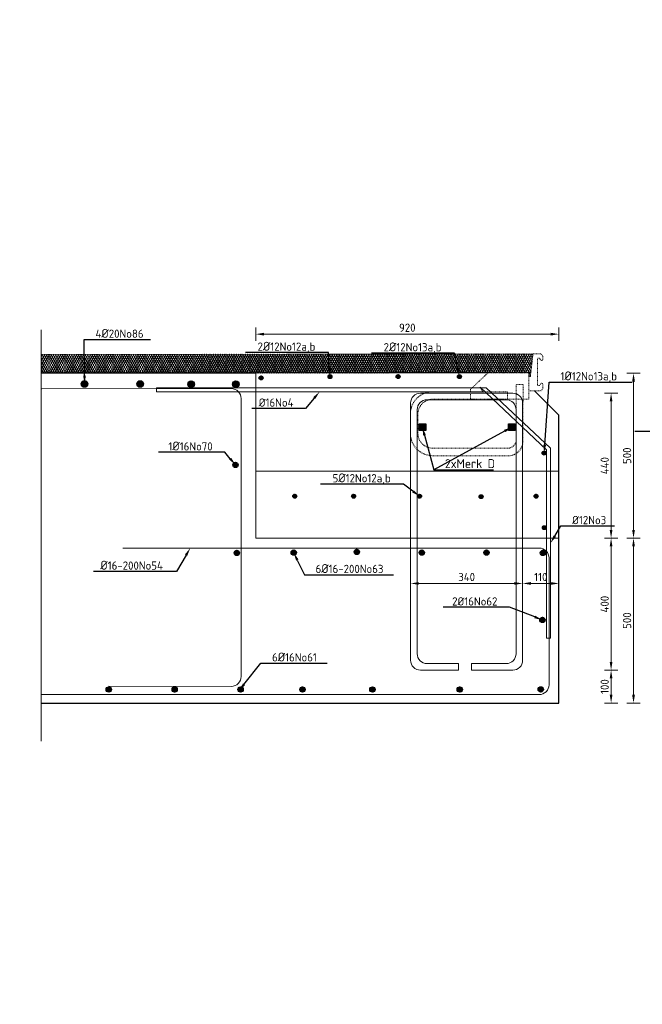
# Model space of a CAD drawing. Header units: millimetres. Extents: x -8028558 to 327273, y -63352 to 83293.
# Tile 102 of 195: x 135846 to 137735, y -25122 to -22137. Entities that reach past the tile are written whole.
import ezdxf
from ezdxf import colors
from ezdxf.entities.mleader import LeaderData, LeaderLine
from ezdxf.math import Vec2, Vec3

# ---------------------------------------------------------------- set-up
doc = ezdxf.new("R2010")
doc.units = ezdxf.units.MM
for name, pattern in [('NLCS-HIDDEN', [4, 2, -2]), ('XX-AFBREEK', [7, 4, -1, 1, -1]), ('ZZ-HIDDEN-SO', [4, 2, -2])]:
    doc.linetypes.add(name, pattern=pattern)
for name, color, linetype, lineweight in [('B-CO-BC-AFBREEKLIJN-G', 7, 'XX-AFBREEK', 18), ('B-CO-BC-BETONVORM-AD', 252, 'Continuous', 18), ('B-CO-BC-BETONVORM-GD', 90, 'Continuous', 25), ('B-CO-BC-BETONVORM-GN', 10, 'ZZ-HIDDEN-SO', 13), ('B-CO-BC-BETONVORM-M', 7, 'Continuous', 18), ('B-CO-BC-STORTNAAD-G', 10, 'BC-STORTNAAD', 18), ('B-CO-BC-WAPENING-GD', 130, 'Continuous', 25), ('B-CO-BC-WAPENING_HOOFDWAPENING-G', 170, 'Continuous', 18), ('B-CO-SC-STAALVORM-GN', 10, 'NLCS-HIDDEN', 13), ('B-CO-VH-GESLOTENVERHARDING_ASFALT-A-10000', 12, 'Continuous', 18), ('B-CO-VH-VERHARDING_ASFALT-G', 252, 'Continuous', 18), ('V-CO-BC-BETONVORM-M', 7, 'Continuous', 18), ('X-XX-AL-T25', 7, 'Continuous', 25), ('X-XX-AL-VERWIJZING-T25', 7, 'Continuous', 25)]:
    doc.layers.add(name, color=color, linetype=linetype, lineweight=lineweight)
doc.styles.add('NLCS-ISO-MM10-T25', font='NLCS-ISO.ttf', dxfattribs={"height": 25})
doc.linetypes.add('BC-STORTNAAD', pattern='A,15,-1,[175,NLCS.SHX,S=1,R=0,X=0,Y=0],-1', length=17)
doc.dimstyles.new('NLCS-MM10-T25-PIJL_L0_H0', dxfattribs={"dimscale": 10, "dimtxt": 2.5, "dimasz": 2.5, "dimexe": 2, "dimexo": 2, "dimgap": 0.7, "dimtad": 1, "dimdec": 0, "dimzin": 0, "dimdsep": 46, "dimtxsty": 'NLCS-ISO-MM10-T25', "dimcen": 0, "dimdle": 2, "dimclrd": 256, "dimclre": 256, "dimclrt": 256, "dimadec": 0, "dimazin": 0, "dimtfac": 1, "dimtdec": 3, "dimtofl": 0, "dimtmove": 0, "dimatfit": 3, "dimfxl": 2, "dimfxlon": 1, "dimtfillclr": 256, "dimtolj": 1, "dimtzin": 0, "dimlwd": -1, "dimlwe": -1, "dimarcsym": 0})
pattern_1 = [(45, (-7115.0994, 5837.6511), (-1.414213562, 1.414213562), [])]
pattern_2 = [(60, (0, 0), (-5.19615242, 3), []), (120, (0, 0), (-5.19615242, -3), [])]

# ---------------------------------------------------------------- blocks, each defined once
blk = doc.blocks.new('*D2023')
at = {"layer": 'B-CO-BC-BETONVORM-M', "transparency": 16777216}
for p, q in [((137031.8, -23866.1), (137031.8, -23826.1)), ((137371.8, -23866.1), (137371.8, -23826.1)), ((137056.8, -23846.1), (137346.8, -23846.1))]:
    blk.add_line(p, q, dxfattribs=at)
for points in [[(137056.8, -23842), (137056.8, -23850.3), (137031.8, -23846.1)], [(137346.8, -23842), (137346.8, -23850.3), (137371.8, -23846.1)]]:
    blk.add_solid(points, dxfattribs=at)
at = {"layer": 'B-CO-BC-BETONVORM-M', "transparency": 16777216, "insert": (137201.8, -23826.6), "char_height": 25, "attachment_point": 5, "style": 'NLCS-ISO-MM10-T25'}
blk.add_mtext('\\A1;340', dxfattribs=at)
blk = doc.blocks.new('*D1914')
at = {"layer": 'V-CO-BC-BETONVORM-M', "transparency": 16777216}
for p, q in [((137371.8, -23866.1), (137371.8, -23826.1)), ((137481.8, -23866.1), (137481.8, -23826.1)), ((137396.8, -23846.1), (137456.8, -23846.1))]:
    blk.add_line(p, q, dxfattribs=at)
for points in [[(137396.8, -23842), (137396.8, -23850.3), (137371.8, -23846.1)], [(137456.8, -23842), (137456.8, -23850.3), (137481.8, -23846.1)]]:
    blk.add_solid(points, dxfattribs=at)
at = {"layer": 'V-CO-BC-BETONVORM-M', "transparency": 16777216, "insert": (137426.8, -23826.6), "char_height": 25, "attachment_point": 5, "style": 'NLCS-ISO-MM10-T25'}
blk.add_mtext('\\A1;110', dxfattribs=at)
blk = doc.blocks.new('*D1915')
at = {"layer": 'V-CO-BC-BETONVORM-M', "transparency": 16777216}
for p, q in [((136561.8, -23110.1), (136561.8, -23070.1)), ((137481.8, -23110.1), (137481.8, -23070.1)), ((136586.8, -23090.1), (137456.8, -23090.1))]:
    blk.add_line(p, q, dxfattribs=at)
for points in [[(136586.8, -23086), (136586.8, -23094.3), (136561.8, -23090.1)], [(137456.8, -23086), (137456.8, -23094.3), (137481.8, -23090.1)]]:
    blk.add_solid(points, dxfattribs=at)
at = {"layer": 'V-CO-BC-BETONVORM-M', "transparency": 16777216, "insert": (137021.8, -23070.6), "char_height": 25, "attachment_point": 5, "style": 'NLCS-ISO-MM10-T25'}
blk.add_mtext('\\A1;920', dxfattribs=at)
blk = doc.blocks.new('*D1916')
at = {"layer": 'V-CO-BC-BETONVORM-M', "transparency": 16777216}
for p, q in [((137688.1, -23708.8), (137728.1, -23708.8)), ((137708.1, -24183.8), (137708.1, -23733.8)), ((137688.1, -24208.8), (137728.1, -24208.8))]:
    blk.add_line(p, q, dxfattribs=at)
for points in [[(137704, -23733.8), (137712.3, -23733.8), (137708.1, -23708.8)], [(137704, -24183.8), (137712.3, -24183.8), (137708.1, -24208.8)]]:
    blk.add_solid(points, dxfattribs=at)
at = {"layer": 'V-CO-BC-BETONVORM-M', "transparency": 16777216, "insert": (137688.6, -23958.8), "char_height": 25, "attachment_point": 5, "rotation": 90, "style": 'NLCS-ISO-MM10-T25'}
blk.add_mtext('\\A1;500', dxfattribs=at)
blk = doc.blocks.new('*D1917')
at = {"layer": 'V-CO-BC-BETONVORM-M', "transparency": 16777216}
for p, q in [((137688.1, -23208.8), (137728.1, -23208.8)), ((137708.1, -23683.8), (137708.1, -23233.8)), ((137688.1, -23708.8), (137728.1, -23708.8))]:
    blk.add_line(p, q, dxfattribs=at)
for points in [[(137704, -23233.8), (137712.3, -23233.8), (137708.1, -23208.8)], [(137704, -23683.8), (137712.3, -23683.8), (137708.1, -23708.8)]]:
    blk.add_solid(points, dxfattribs=at)
at = {"layer": 'V-CO-BC-BETONVORM-M', "transparency": 16777216, "insert": (137688.6, -23458.8), "char_height": 25, "attachment_point": 5, "rotation": 90, "style": 'NLCS-ISO-MM10-T25'}
blk.add_mtext('\\A1;500', dxfattribs=at)
blk = doc.blocks.new('*D1947')
at = {"layer": 'V-CO-BC-BETONVORM-M', "transparency": 16777216}
for p, q in [((137620.1, -24109.1), (137660.1, -24109.1)), ((137640.1, -24183.8), (137640.1, -24134.1)), ((137620.1, -24208.8), (137660.1, -24208.8))]:
    blk.add_line(p, q, dxfattribs=at)
for points in [[(137635.9, -24134.1), (137644.2, -24134.1), (137640.1, -24109.1)], [(137635.9, -24183.8), (137644.2, -24183.8), (137640.1, -24208.8)]]:
    blk.add_solid(points, dxfattribs=at)
at = {"layer": 'V-CO-BC-BETONVORM-M', "transparency": 16777216, "insert": (137620.6, -24158.9), "char_height": 25, "attachment_point": 5, "rotation": 90, "style": 'NLCS-ISO-MM10-T25'}
blk.add_mtext('\\A1;100', dxfattribs=at)
blk = doc.blocks.new('*D1948')
at = {"layer": 'V-CO-BC-BETONVORM-M', "transparency": 16777216}
for p, q in [((137620.1, -23708.8), (137660.1, -23708.8)), ((137640.1, -24084.1), (137640.1, -23733.8)), ((137620.1, -24109.1), (137660.1, -24109.1))]:
    blk.add_line(p, q, dxfattribs=at)
for points in [[(137635.9, -23733.8), (137644.2, -23733.8), (137640.1, -23708.8)], [(137635.9, -24084.1), (137644.2, -24084.1), (137640.1, -24109.1)]]:
    blk.add_solid(points, dxfattribs=at)
at = {"layer": 'V-CO-BC-BETONVORM-M', "transparency": 16777216, "insert": (137620.6, -23908.9), "char_height": 25, "attachment_point": 5, "rotation": 90, "style": 'NLCS-ISO-MM10-T25'}
blk.add_mtext('\\A1;400', dxfattribs=at)
blk = doc.blocks.new('*D1949')
at = {"layer": 'V-CO-BC-BETONVORM-M', "transparency": 16777216}
for p, q in [((137620.1, -23269.1), (137660.1, -23269.1)), ((137640.1, -23683.8), (137640.1, -23294.1)), ((137620.1, -23708.8), (137660.1, -23708.8))]:
    blk.add_line(p, q, dxfattribs=at)
for points in [[(137635.9, -23294.1), (137644.2, -23294.1), (137640.1, -23269.1)], [(137635.9, -23683.8), (137644.2, -23683.8), (137640.1, -23708.8)]]:
    blk.add_solid(points, dxfattribs=at)
at = {"layer": 'V-CO-BC-BETONVORM-M', "transparency": 16777216, "insert": (137620.6, -23488.9), "char_height": 25, "attachment_point": 5, "rotation": 90, "style": 'NLCS-ISO-MM10-T25'}
blk.add_mtext('\\A1;440', dxfattribs=at)

msp = doc.modelspace()

# ---------------------------------------------------------------- hatches: boundary and pattern name
at = {"layer": 'B-CO-BC-BETONVORM-AD'}
h = msp.add_hatch(dxfattribs=at)
h.set_pattern_fill('ACO-BETON_GEWAPEND', color=256, pattern_type=2)
h.set_pattern_definition([(45, (-5758.3086, 4993.606), (-1.414213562, 1.414213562), [])])
edge = h.paths.add_edge_path()
edge.add_arc((136578.4, -23222.8), 6, 180, 540, ccw=False)
h = msp.add_hatch(dxfattribs=at)
h.set_pattern_fill('ACO-BETON_GEWAPEND', color=256, pattern_type=2)
h.set_pattern_definition([(45, (-5549.3494, 4997.258), (-1.414213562, 1.414213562), [])])
edge = h.paths.add_edge_path()
edge.add_arc((136787.3, -23219.1), 6, 180, 540, ccw=False)
h = msp.add_hatch(dxfattribs=at)
h.set_pattern_fill('ACO-BETON_GEWAPEND', color=256, pattern_type=2)
h.set_pattern_definition([(45, (-5342.8063, 4997.534), (-1.414213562, 1.414213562), [])])
edge = h.paths.add_edge_path()
edge.add_arc((136993.9, -23218.8), 6, 180, 540, ccw=False)
h = msp.add_hatch(dxfattribs=at)
h.set_pattern_fill('ACO-BETON_GEWAPEND', color=256, pattern_type=2)
h.set_pattern_definition([(45, (-5156.573, 4997.2891), (-1.414213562, 1.414213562), [])])
edge = h.paths.add_edge_path()
edge.add_arc((137180.1, -23219.1), 6, 180, 540, ccw=False)
h = msp.add_hatch(dxfattribs=at)
h.set_pattern_fill('ACO-BETON_GEWAPEND', color=256, pattern_type=2)
h.set_pattern_definition([(45, (-5463.7504, 4474.056), (-1.414213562, 1.414213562), [])])
edge = h.paths.add_edge_path()
edge.add_arc((136042.7, -23241.2), 10, 180, 540, ccw=False)
h = msp.add_hatch(dxfattribs=at)
h.set_pattern_fill('ACO-BETON_GEWAPEND', color=256, pattern_type=2)
h.set_pattern_definition([(45, (-5632.6812, 4474.056), (-1.414213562, 1.414213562), [])])
edge = h.paths.add_edge_path()
edge.add_arc((136211.6, -23241.2), 10, 180, 540, ccw=False)
h = msp.add_hatch(dxfattribs=at)
h.set_pattern_fill('ACO-BETON_GEWAPEND', color=256, pattern_type=2)
h.set_pattern_definition([(45, (-5787.339, 4473.2418), (-1.414213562, 1.414213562), [])])
edge = h.paths.add_edge_path()
edge.add_arc((136366.3, -23242), 10, 180, 540, ccw=False)
h = msp.add_hatch(dxfattribs=at)
h.set_pattern_fill('ACO-BETON_GEWAPEND', color=256, pattern_type=2)
h.set_pattern_definition([(45, (-5922.9144, 4473.2418), (-1.414213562, 1.414213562), [])])
edge = h.paths.add_edge_path()
edge.add_arc((136501.8, -23242), 10, 180, 540, ccw=False)
h = msp.add_hatch(dxfattribs=at)
h.set_pattern_fill('ACO-BETON_GEWAPEND', color=256, pattern_type=2)
h.set_pattern_definition([(45, (-4899.7719, 4765.7594), (-1.414213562, 1.414213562), [])])
edge = h.paths.add_edge_path()
edge.add_arc((137436.9, -23450.6), 6, 180, 540, ccw=False)
h = msp.add_hatch(dxfattribs=at)
h.set_pattern_fill('ACO-BETON_GEWAPEND', color=256, pattern_type=2)
h.set_pattern_definition([(45, (-5632.6812, 6104.4431), (-1.414213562, 1.414213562), [])])
h.paths.add_polyline_path([(136492.7, -23486.8, -1), (136508.7, -23486.8, -1)])
h = msp.add_hatch(dxfattribs=at)
h.set_pattern_fill('ACO-BETON_GEWAPEND', color=256, pattern_type=2)
h.set_pattern_definition([(45, (-5656.2491, 4634.7762), (-1.414213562, 1.414213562), [])])
edge = h.paths.add_edge_path()
edge.add_arc((136680.4, -23581.6), 6, 180, 540, ccw=False)
h = msp.add_hatch(dxfattribs=at)
h.set_pattern_fill('ACO-BETON_GEWAPEND', color=256, pattern_type=2)
h.set_pattern_definition([(45, (-5477.671, 4634.7762), (-1.414213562, 1.414213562), [])])
edge = h.paths.add_edge_path()
edge.add_arc((136859, -23581.6), 6, 180, 540, ccw=False)
h = msp.add_hatch(dxfattribs=at)
h.set_pattern_fill('ACO-BETON_GEWAPEND', color=256, pattern_type=2)
h.set_pattern_definition([(45, (-5277.5173, 4634.7762), (-1.414213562, 1.414213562), [])])
edge = h.paths.add_edge_path()
edge.add_arc((137059.1, -23581.6), 6, 180, 540, ccw=False)
h = msp.add_hatch(dxfattribs=at)
h.set_pattern_fill('ACO-BETON_GEWAPEND', color=256, pattern_type=2)
h.set_pattern_definition([(45, (-5090.9587, 4633.3328), (-1.414213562, 1.414213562), [])])
edge = h.paths.add_edge_path()
edge.add_arc((137245.7, -23583), 6, 180, 540, ccw=False)
h = msp.add_hatch(dxfattribs=at)
h.set_pattern_fill('ACO-BETON_GEWAPEND', color=256, pattern_type=2)
h.set_pattern_definition([(45, (-4923.9707, 4634.7762), (-1.414213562, 1.414213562), [])])
edge = h.paths.add_edge_path()
edge.add_arc((137412.7, -23581.6), 6, 180, 540, ccw=False)
h = msp.add_hatch(dxfattribs=at)
h.set_pattern_fill('ACO-BETON_GEWAPEND', color=256, pattern_type=2)
h.set_pattern_definition([(45, (-4899.1654, 4539.3714), (-1.414213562, 1.414213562), [])])
edge = h.paths.add_edge_path()
edge.add_arc((137437.5, -23677), 6, 180, 540, ccw=False)
h = msp.add_hatch(dxfattribs=at)
h.set_pattern_fill('ACO-BETON_GEWAPEND', color=256, pattern_type=2)
h.set_pattern_definition([(45, (-7152.562, 5837.6511), (-1.414213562, 1.414213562), [])])
h.paths.add_polyline_path([(136512.6, -23753.5, 1), (136496.6, -23753.5, 1)])
h = msp.add_hatch(dxfattribs=at)
h.set_pattern_fill('ACO-BETON_GEWAPEND', color=256, pattern_type=2)
h.set_pattern_definition([(45, (-5632.6812, 5837.6511), (-1.414213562, 1.414213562), [])])
h.paths.add_polyline_path([(136685.2, -23752.5, 1), (136669.2, -23752.5, 1)])
h = msp.add_hatch(dxfattribs=at)
h.set_pattern_fill('ACO-BETON_GEWAPEND', color=256, pattern_type=2)
h.set_pattern_definition([(45, (-7070.8546, 5837.6511), (-1.414213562, 1.414213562), [])])
h.paths.add_polyline_path([(136876.7, -23750.5, 1), (136860.7, -23750.5, 1)])
h = msp.add_hatch(dxfattribs=at)
h.set_pattern_fill('ACO-BETON_GEWAPEND', color=256, pattern_type=2)
h.set_pattern_definition([(45, (-7311.2565, 5837.6511), (-1.414213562, 1.414213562), [])])
h.paths.add_polyline_path([(137073.8, -23752.5, 1), (137057.8, -23752.5, 1)])
h = msp.add_hatch(dxfattribs=at)
h.set_pattern_fill('ACO-BETON_GEWAPEND', color=256, pattern_type=2)
h.set_pattern_definition(pattern_1)
h.paths.add_polyline_path([(137270, -23752.5, 1), (137254, -23752.5, 1)])
h = msp.add_hatch(dxfattribs=at)
h.set_pattern_fill('ACO-BETON_GEWAPEND', color=256, pattern_type=2)
h.set_pattern_definition([(45, (-5596.5815, 5837.6511), (-1.414213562, 1.414213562), [])])
h.paths.add_polyline_path([(137441.2, -23753.5, 1), (137425.2, -23753.5, 1)])
h = msp.add_hatch(dxfattribs=at)
h.set_pattern_fill('ACO-BETON_GEWAPEND', color=256, pattern_type=2)
h.set_pattern_definition(pattern_1)
h.paths.add_polyline_path([(137441.2, -23753.5, 1), (137425.2, -23753.5, 1)])
h = msp.add_hatch(dxfattribs=at)
h.set_pattern_fill('ACO-BETON_GEWAPEND', color=256, pattern_type=2)
h.set_pattern_definition([(45, (-6225.474, 5634.3497), (-1.414213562, 1.414213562), [])])
h.paths.add_polyline_path([(137439.7, -23956.8, 1), (137423.7, -23956.8, 1)])
h = msp.add_hatch(dxfattribs=at)
h.set_pattern_fill('ACO-BETON_GEWAPEND', color=256, pattern_type=2)
h.set_pattern_definition([(45, (-4473.8648, 4467.3067), (-1.414213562, 1.414213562), [])])
h.paths.add_polyline_path([(136108, -24167.7, -1), (136124, -24167.7, -1)])
h = msp.add_hatch(dxfattribs=at)
h.set_pattern_fill('ACO-BETON_GEWAPEND', color=256, pattern_type=2)
h.set_pattern_definition([(45, (-4673.8648, 4467.3067), (-1.414213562, 1.414213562), [])])
h.paths.add_polyline_path([(136308, -24167.7, -1), (136324, -24167.7, -1)])
h = msp.add_hatch(dxfattribs=at)
h.set_pattern_fill('ACO-BETON_GEWAPEND', color=256, pattern_type=2)
h.set_pattern_definition([(45, (-4873.8648, 4467.3067), (-1.414213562, 1.414213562), [])])
h.paths.add_polyline_path([(136508, -24167.7, -1), (136524, -24167.7, -1)])
h = msp.add_hatch(dxfattribs=at)
h.set_pattern_fill('ACO-BETON_GEWAPEND', color=256, pattern_type=2)
h.set_pattern_definition([(45, (-5086.1394, 4467.3067), (-1.414213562, 1.414213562), [])])
h.paths.add_polyline_path([(136695.8, -24167.7, -1), (136711.8, -24167.7, -1)])
h = msp.add_hatch(dxfattribs=at)
h.set_pattern_fill('ACO-BETON_GEWAPEND', color=256, pattern_type=2)
h.set_pattern_definition([(45, (-5273.8648, 4467.3067), (-1.414213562, 1.414213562), [])])
h.paths.add_polyline_path([(136908, -24167.7, -1), (136924, -24167.7, -1)])
h = msp.add_hatch(dxfattribs=at)
h.set_pattern_fill('ACO-BETON_GEWAPEND', color=256, pattern_type=2)
h.set_pattern_definition([(45, (-5409.032, 4467.3067), (-1.414213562, 1.414213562), [])])
h.paths.add_polyline_path([(137172.9, -24167.7, -1), (137188.9, -24167.7, -1)])
h = msp.add_hatch(dxfattribs=at)
h.set_pattern_fill('ACO-BETON_GEWAPEND', color=256, pattern_type=2)
h.set_pattern_definition([(45, (-6231.9354, 4049.9843), (-1.414213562, 1.414213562), [])])
h.paths.add_polyline_path([(137418.6, -24167.4, -1), (137434.6, -24167.4, -1)])
at = {"layer": 'B-CO-VH-GESLOTENVERHARDING_ASFALT-A-10000', "true_color": 0x636466}
h = msp.add_hatch(dxfattribs=at)
h.set_pattern_fill('AVH-ASFALT_LAAG1-SOD', color=251, scale=10, pattern_type=2)
h.set_pattern_definition(pattern_2)
h.paths.add_polyline_path([(136042.1, -23151.9), (135911, -23152.1), (135911, -23208.8), (136042.5, -23208.8)])
h = msp.add_hatch(dxfattribs=at)
h.set_pattern_fill('AVH-ASFALT_LAAG1-SOD', color=251, scale=10, pattern_type=2)
h.set_pattern_definition(pattern_2)
h.paths.add_polyline_path([(136042.1, -23151.9), (136042.5, -23208.8), (136561.8, -23208.8), (137266.7, -23207.3), (137390.5, -23207.3), (137390.5, -23219), (137395.2, -23219), (137403.2, -23149.7)])
h.paths.add_polyline_path([(138035.9, -23149.8), (138044, -23193.6), (138116.3, -23193.6), (138121.8, -23196.5), (138121.8, -23207.3), (138149.6, -23207.3), (138854.8, -23209), (139373.8, -23209.2), (139374.2, -23152.3)])
at = {"layer": 'X-XX-AL-T25', "true_color": 0x636466}
h = msp.add_hatch(color=251, dxfattribs=at)
h.dxf.hatch_style = 1
h.paths.add_polyline_path([(137057.6, -23362.1), (137077.6, -23362.1), (137077.6, -23382.1), (137057.6, -23382.1)])
h = msp.add_hatch(color=251, dxfattribs=at)
h.dxf.hatch_style = 1
h.paths.add_polyline_path([(137328.9, -23362.2), (137348.9, -23362.2), (137348.9, -23382.2), (137328.9, -23382.2)])

# ---------------------------------------------------------------- linework, layer by layer
at = {"layer": 'B-CO-BC-AFBREEKLIJN-G', "flags": 128}
msp.add_lwpolyline([(135911, -23077.2), (135911, -24324.7)], dxfattribs=at)
at = {"layer": 'B-CO-BC-BETONVORM-GD', "ltscale": 500, "flags": 128}
for points in [[(137266.7, -23207.3), (136561.8, -23208.8), (135911, -23208.8)], [(137481.9, -23336.2), (137407.3, -23261.7)], [(137481.8, -23708.8), (137481.9, -23336.2)], [(137481.8, -24208.8), (137481.8, -23708.8)], [(135911, -24208.8), (137481.8, -24208.8)]]:
    msp.add_lwpolyline(points, dxfattribs=at)
at = {"layer": 'B-CO-BC-BETONVORM-GN', "flags": 128}
msp.add_lwpolyline([(137390.5, -23207.3), (137266.7, -23207.3), (137213.5, -23257.4), (137213.5, -23287.4), (137390.5, -23287.4), (137390.5, -23207.3)], dxfattribs=at)
msp.add_lwpolyline([(137098.8, -23435.9, -0.414214), (137054, -23391), (137054, -23332.2, -0.414214), (137098.8, -23287.4), (137325.3, -23287.4), (137325.3, -23264.6), (137098.8, -23264.6, 0.414214), (137031.2, -23332.2), (137031.2, -23391, 0.414214), (137098.8, -23458.7), (137320.8, -23458.7, 0.415574), (137372.4, -23420.3), (137373, -23242.4), (137352.5, -23242.4), (137352.5, -23411.7, -0.431584), (137320.8, -23435.9)], format="xyb", close=True, dxfattribs=at)
at = {"layer": 'B-CO-BC-STORTNAAD-G', "flags": 128}
for points in [[(137481.8, -23708.8), (136561.8, -23708.8), (136561.8, -23208.8)], [(136561.8, -23505.8), (137482.7, -23505.8)]]:
    msp.add_lwpolyline(points, dxfattribs=at)
at = {"layer": 'B-CO-BC-WAPENING-GD'}
for points in [[(137077.6, -23382.1), (137057.6, -23382.1), (137057.6, -23362.1), (137077.6, -23362.1)], [(137348.9, -23382.2), (137328.9, -23382.2), (137328.9, -23362.2), (137348.9, -23362.2)]]:
    msp.add_lwpolyline(points, close=True, dxfattribs=at)
for centre, radius in [((136578.4, -23222.8), 6), ((136787.3, -23219.1), 6), ((136993.9, -23218.8), 6), ((137180.1, -23219.1), 6), ((136042.7, -23241.2), 10), ((136211.6, -23241.2), 10), ((136366.3, -23242), 10), ((136501.8, -23242), 10), ((137436.9, -23450.6), 6), ((136500.7, -23486.8), 8), ((136680.4, -23581.6), 6), ((136859, -23581.6), 6), ((137059.1, -23581.6), 6), ((137245.7, -23583), 6), ((137412.7, -23581.6), 6), ((137437.5, -23677), 6), ((136504.6, -23753.5), 8), ((136677.2, -23752.5), 8), ((136868.7, -23750.5), 8), ((137065.8, -23752.5), 8), ((137262, -23752.5), 8), ((137433.2, -23753.5), 8), ((137431.7, -23956.8), 8), ((136116, -24167.7), 8), ((136316, -24167.7), 8), ((136516, -24167.7), 8), ((136703.8, -24167.7), 8), ((136916, -24167.7), 8), ((137180.9, -24167.7), 8), ((137426.6, -24167.4), 8)]:
    msp.add_circle(centre, radius, dxfattribs=at)
at = {"layer": 'B-CO-BC-WAPENING_HOOFDWAPENING-G', "flags": 128}
for points in [[(135913.4, -23255.6), (136487.7, -23255.3, -0.414214), (136517.7, -23285.3), (136517.7, -24128.2, -0.414214), (136487.7, -24158.2), (136115.9, -24158.1)], [(136159.3, -23738.8), (137421.8, -23738.8, -0.414214), (137451.8, -23768.8), (137451.8, -24153.3, -0.414214), (137421.8, -24183.3), (135911, -24183.3)]]:
    msp.add_lwpolyline(points, format="xyb", dxfattribs=at)
at = {"layer": 'B-CO-BC-WAPENING_HOOFDWAPENING-G', "ltscale": 500, "flags": 128}
msp.add_lwpolyline([(136261.4, -23253.3), (137261.5, -23252.9), (137456.1, -23436), (137456.1, -24012), (137444.1, -24012), (137444.1, -23441.1), (137242.6, -23250.8), (137250.7, -23264.9), (136260.9, -23264.9), (136261.4, -23253.3)], dxfattribs=at)
at = {"layer": 'B-CO-BC-WAPENING_HOOFDWAPENING-G', "flags": 128}
msp.add_lwpolyline([(137051.8, -23488), (137051.8, -23319.1, -0.414214), (137081.8, -23289.1), (137321.8, -23289.1, -0.414214), (137351.8, -23319.1), (137351.8, -24059.1, -0.414214), (137321.8, -24089.1), (137216.8, -24089.1), (137216.8, -24109.1), (137341.8, -24109.1, 0.414214), (137371.8, -24079.1), (137371.8, -23299.1, 0.414214), (137341.8, -23269.1), (137061.8, -23269.1, 0.414214), (137031.8, -23299.1), (137031.8, -24079.1, 0.414214), (137061.8, -24109.1), (137176.8, -24109.1), (137176.8, -24089.1), (137081.8, -24089.1, -0.414214), (137051.8, -24059.1)], format="xyb", close=True, dxfattribs=at)
at = {"layer": 'B-CO-SC-STAALVORM-GN', "flags": 128}
msp.add_lwpolyline([(137390.5, -23219), (137395.2, -23219), (137403.2, -23149.7), (137427.1, -23149.7), (137432.9, -23155.6), (137432.9, -23166.3, -0.748975), (137426.4, -23168.2, 0.045064), (137423.2, -23164.1, 0.61982), (137416.4, -23166.1), (137416.4, -23242.8, 0.61982), (137423.2, -23244.8, 0.045064), (137426.4, -23240.7, -0.748975), (137432.9, -23242.6), (137432.9, -23255.8), (137426.4, -23262.3), (137390.5, -23262.3)], format="xyb", dxfattribs=at)
at = {"layer": 'B-CO-VH-VERHARDING_ASFALT-G', "ltscale": 500, "flags": 128}
msp.add_lwpolyline([(137403.2, -23149.7), (135911, -23152.1)], dxfattribs=at)

# ---------------------------------------------------------------- dimensions: what is measured, and where the dimension line sits
at = {"layer": 'B-CO-BC-BETONVORM-M'}
dim = msp.add_linear_dim(base=(137371.8, -23846.1), p1=(137031.8, -24074.1), p2=(137371.8, -24074.1), dimstyle='NLCS-MM10-T25-PIJL_L0_H0', dxfattribs=at)
dim.commit()
dim.dimension.update_dxf_attribs({"geometry": '*D2023', "text_midpoint": (137201.8, -23826.6)})
at = {"layer": 'V-CO-BC-BETONVORM-M'}
for base, p1, p2, picture, middle in [((137481.8, -23090.1), (136561.8, -23708.8), (137481.8, -23708.8), '*D1915', (137021.8, -23070.6)), ((137481.8, -23846.1), (137371.8, -24074.1), (137481.8, -24204.8), '*D1914', (137426.8, -23826.6))]:
    dim = msp.add_linear_dim(base=base, p1=p1, p2=p2, dimstyle='NLCS-MM10-T25-PIJL_L0_H0', dxfattribs=at)
    dim.commit()
    dim.dimension.update_dxf_attribs({"geometry": picture, "text_midpoint": middle})
for base, p1, p2, picture, middle in [((137708.1, -23208.8), (137481.8, -23708.8), (136561.8, -23208.8), '*D1917', (137688.6, -23458.8)), ((137640.1, -23269.1), (137216.8, -23708.8), (137216.8, -23269.1), '*D1949', (137620.6, -23488.9)), ((137640.1, -23708.8), (137216.8, -24109.1), (137216.8, -23708.8), '*D1948', (137620.6, -23908.9)), ((137708.1, -23708.8), (137481.8, -24208.8), (137481.8, -23708.8), '*D1916', (137688.6, -23958.8)), ((137640.1, -24109.1), (137481.8, -24208.8), (137216.8, -24109.1), '*D1947', (137620.6, -24158.9))]:
    dim = msp.add_linear_dim(base=base, p1=p1, p2=p2, angle=90, dimstyle='NLCS-MM10-T25-PIJL_L0_H0', dxfattribs=at)
    dim.commit()
    dim.dimension.update_dxf_attribs({"geometry": picture, "text_midpoint": middle})

# ---------------------------------------------------------------- leaders
at = {"layer": 'X-XX-AL-VERWIJZING-T25'}
ml = msp.add_multileader_mtext('Standard', dxfattribs=at)
ml.set_content('Merk B', color=256, style='NLCS-ISO-MM10-T25')
ml.set_leader_properties(color=256, linetype='ByLayer', lineweight=-1)
ml.build(insert=Vec2(0, 0))
ml.multileader.update_dxf_attribs({"text_left_attachment_type": 5, "text_right_attachment_type": 5, "dogleg_length": 25, "arrow_head_size": 25})
ctx = ml.context
ctx.base_point, ctx.char_height, ctx.arrow_head_size, ctx.landing_gap_size, ctx.plane_origin = Vec3(137517.8, -36029.7), 25, 25, 9, Vec3(137783.2, -36013.1)
ctx.left_attachment, ctx.right_attachment = 5, 5
notes = []
notes.append((ctx, [(0, (0, 0, 0), (0, 0), (1, 0), 1, [])]))
ctx.mtext.insert, ctx.mtext.flow_direction = Vec3(137526.8, -35999.7), 5
ml = msp.add_multileader_mtext('Standard', dxfattribs=at)
ml.set_content('4{\\H1.08333x;Ø}20No86', color=256, style='NLCS-ISO-MM10-T25')
ml.set_leader_properties(color=256, linetype='ByLayer', lineweight=-1)
ml.build(insert=Vec2(0, 0))
ml.multileader.update_dxf_attribs({"text_left_attachment_type": 5, "text_right_attachment_type": 5, "dogleg_length": 25, "arrow_head_size": 25})
ctx = ml.context
ctx.base_point, ctx.char_height, ctx.arrow_head_size, ctx.landing_gap_size, ctx.plane_origin = Vec3(136066.8, -23106.7), 25, 25, 9, Vec3(135911.8, -23263.7)
ctx.left_attachment, ctx.right_attachment = 5, 5
notes.append((ctx, [(0, (1, 1, 0), (136041.8, -23106.7), (1, 0), 25, [(0, [(136042.7, -23241.2)], 0, [])])]))
ctx.mtext.insert, ctx.mtext.flow_direction = Vec3(136075.8, -23074.2), 5
ml = msp.add_multileader_mtext('Standard', dxfattribs=at)
ml.set_content('2{\\H1.08333x;Ø}12No12a,b', color=256, style='NLCS-ISO-MM10-T25')
ml.set_leader_properties(color=256, linetype='ByLayer', lineweight=-1)
ml.build(insert=Vec2(0, 0))
ml.multileader.update_dxf_attribs({"text_left_attachment_type": 5, "text_right_attachment_type": 5, "dogleg_length": 25, "arrow_head_size": 25})
ctx = ml.context
ctx.base_point, ctx.char_height, ctx.arrow_head_size, ctx.landing_gap_size, ctx.plane_origin = Vec3(136558.5, -23145.8), 25, 25, 9, Vec3(136918, -23235.1)
ctx.left_attachment, ctx.right_attachment = 5, 5
notes.append((ctx, [(0, (1, 1, 0), (136782.4, -23145.8), (-1, 0), 25, [(0, [(136787.3, -23219.1)], 0, [])])]))
ctx.mtext.insert, ctx.mtext.flow_direction = Vec3(136567.5, -23113.3), 5
ml = msp.add_multileader_mtext('Standard', dxfattribs=at)
ml.set_content('2{\\H1.08333x;Ø}12No13a,b', color=256, style='NLCS-ISO-MM10-T25')
ml.set_leader_properties(color=256, linetype='ByLayer', lineweight=-1)
ml.build(insert=Vec2(0, 0))
ml.multileader.update_dxf_attribs({"text_left_attachment_type": 5, "text_right_attachment_type": 5, "dogleg_length": 25, "arrow_head_size": 25})
ctx = ml.context
ctx.base_point, ctx.char_height, ctx.arrow_head_size, ctx.landing_gap_size, ctx.plane_origin = Vec3(136940.9, -23147.7), 25, 25, 9, Vec3(137295.3, -23237)
ctx.left_attachment, ctx.right_attachment = 5, 5
notes.append((ctx, [(0, (1, 1, 0), (137164.8, -23147.7), (-1, 0), 25, [(0, [(137180.1, -23219.1)], 0, [])])]))
ctx.mtext.insert, ctx.mtext.flow_direction = Vec3(136949.9, -23115.2), 5
ml = msp.add_multileader_mtext('Standard', dxfattribs=at)
ml.set_content('1{\\H1.08333x;Ø}12No13a,b', color=256, style='NLCS-ISO-MM10-T25')
ml.set_leader_properties(color=256, linetype='ByLayer', lineweight=-1)
ml.build(insert=Vec2(0, 0))
ml.multileader.update_dxf_attribs({"text_left_attachment_type": 5, "text_right_attachment_type": 5, "dogleg_length": 25, "arrow_head_size": 25})
ctx = ml.context
ctx.base_point, ctx.char_height, ctx.arrow_head_size, ctx.landing_gap_size, ctx.plane_origin = Vec3(137477.6, -23235.6), 25, 25, 9, Vec3(137418.6, -23459.8)
ctx.left_attachment, ctx.right_attachment = 5, 5
notes.append((ctx, [(1, (1, 1, 0), (137452.6, -23235.6), (1, 0), 25, [(0, [(137436.9, -23450.6)], 0, [])])]))
ctx.mtext.insert, ctx.mtext.flow_direction = Vec3(137486.6, -23203.1), 5
ml = msp.add_multileader_mtext('Standard', dxfattribs=at)
ml.set_content('Ø16No4', color=256, style='NLCS-ISO-MM10-T25')
ml.set_leader_properties(color=256, linetype='ByLayer', lineweight=-1)
ml.build(insert=Vec2(0, 0))
ml.multileader.update_dxf_attribs({"text_left_attachment_type": 5, "text_right_attachment_type": 5, "dogleg_length": 25, "arrow_head_size": 25})
ctx = ml.context
ctx.base_point, ctx.char_height, ctx.arrow_head_size, ctx.landing_gap_size, ctx.plane_origin = Vec3(136562.1, -23315.1), 25, 25, 9, Vec3(136872.4, -23266.8)
ctx.left_attachment, ctx.right_attachment = 5, 5
notes.append((ctx, [(0, (1, 1, 0), (136712.6, -23315.1), (-1, 0), 25, [(0, [(136755.8, -23264.9)], 0, [])])]))
ctx.mtext.insert, ctx.mtext.flow_direction = Vec3(136571.1, -23285.1), 5
ml = msp.add_multileader_mtext('Standard', dxfattribs=at)
ml.set_content('{\\H1.08333x;2xMerk D}', color=256, style='NLCS-ISO-MM10-T25')
ml.set_leader_properties(color=256, linetype='ByLayer', lineweight=-1)
ml.build(insert=Vec2(0, 0))
ml.multileader.update_dxf_attribs({"text_left_attachment_type": 5, "text_right_attachment_type": 5, "dogleg_length": 25, "arrow_head_size": 25})
ctx = ml.context
ctx.base_point, ctx.char_height, ctx.arrow_head_size, ctx.landing_gap_size, ctx.plane_origin = Vec3(137127, -23501.6), 25, 25, 9, Vec3(135459.2, -22974.7)
ctx.left_attachment, ctx.right_attachment = 5, 5
notes.append((ctx, [(0, (1, 1, 0), (137102, -23501.6), (1, 0), 25, [(1, [(137338.9, -23372.1)], 0, []), (0, [(137067.6, -23372.6)], 0, [])])]))
ctx.mtext.insert, ctx.mtext.flow_direction = Vec3(137136, -23469.1), 5
ml = msp.add_multileader_mtext('Standard', dxfattribs=at)
ml.set_content('1{\\H1.08333x;Ø}12No11a,b', color=256, style='NLCS-ISO-MM10-T25')
ml.set_leader_properties(color=256, linetype='ByLayer', lineweight=-1)
ml.build(insert=Vec2(0, 0))
ml.multileader.update_dxf_attribs({"text_left_attachment_type": 5, "text_right_attachment_type": 5, "dogleg_length": 25, "arrow_head_size": 25})
ctx = ml.context
ctx.base_point, ctx.char_height, ctx.arrow_head_size, ctx.landing_gap_size, ctx.plane_origin = Vec3(137749.8, -23385.2), 25, 25, 9, Vec3(137979.7, -23459.8)
ctx.left_attachment, ctx.right_attachment = 5, 5
notes.append((ctx, [(0, (1, 1, 0), (137963.6, -23385.2), (-1, 0), 25, [(0, [(137988.8, -23450.6)], 0, [])])]))
ctx.mtext.insert, ctx.mtext.flow_direction = Vec3(137758.8, -23352.7), 5
ml = msp.add_multileader_mtext('Standard', dxfattribs=at)
ml.set_content('1{\\H1.08333x;Ø}16No70', color=256, style='NLCS-ISO-MM10-T25')
ml.set_leader_properties(color=256, linetype='ByLayer', lineweight=-1)
ml.build(insert=Vec2(0, 0))
ml.multileader.update_dxf_attribs({"text_left_attachment_type": 5, "text_right_attachment_type": 5, "dogleg_length": 25, "arrow_head_size": 25})
ctx = ml.context
ctx.base_point, ctx.char_height, ctx.arrow_head_size, ctx.landing_gap_size, ctx.plane_origin, ctx.plane_x_axis, ctx.plane_y_axis = Vec3(136288.1, -23448.4), 25, 25, 9, Vec3(136309.6, -23495.9), Vec3(1, -0.000274), Vec3(0.000274, 1)
ctx.left_attachment, ctx.right_attachment = 5, 5
notes.append((ctx, [(1, (1, 1, 0), (136468.2, -23448.5), (-1, 0.000274), 25, [(0, [(136500.7, -23486.8)], 0, [])])]))
ctx.mtext.insert, ctx.mtext.text_direction, ctx.mtext.rotation, ctx.mtext.flow_direction = Vec3(136297.1, -23415.9), Vec3(1, -0.000274), 6.282911, 5
ml = msp.add_multileader_mtext('Standard', dxfattribs=at)
ml.set_content('5{\\H1.08333x;Ø}12No12a,b', color=256, style='NLCS-ISO-MM10-T25')
ml.set_leader_properties(color=256, linetype='ByLayer', lineweight=-1)
ml.build(insert=Vec2(0, 0))
ml.multileader.update_dxf_attribs({"text_left_attachment_type": 5, "text_right_attachment_type": 5, "dogleg_length": 25, "arrow_head_size": 25})
ctx = ml.context
ctx.base_point, ctx.char_height, ctx.arrow_head_size, ctx.landing_gap_size, ctx.plane_origin = Vec3(136786.1, -23544.9), 25, 25, 9, Vec3(137050.1, -23590.8)
ctx.left_attachment, ctx.right_attachment = 5, 5
notes.append((ctx, [(0, (1, 1, 0), (137009.9, -23544.9), (-1, 0), 25, [(0, [(137059.1, -23581.6)], 0, [])])]))
ctx.mtext.insert, ctx.mtext.flow_direction = Vec3(136795.1, -23512.4), 5
ml = msp.add_multileader_mtext('Standard', dxfattribs=at)
ml.set_content('Ø12No3', color=256, style='NLCS-ISO-MM10-T25')
ml.set_leader_properties(color=256, linetype='ByLayer', lineweight=-1)
ml.build(insert=Vec2(0, 0))
ml.multileader.update_dxf_attribs({"text_left_attachment_type": 5, "text_right_attachment_type": 5, "dogleg_length": 25, "arrow_head_size": 25})
ctx = ml.context
ctx.base_point, ctx.char_height, ctx.arrow_head_size, ctx.landing_gap_size, ctx.plane_origin = Vec3(137512.9, -23671.5), 25, 25, 9, Vec3(137586.8, -23740)
ctx.left_attachment, ctx.right_attachment = 5, 5
notes.append((ctx, [(1, (1, 1, 0), (137487.9, -23671.5), (1, 0), 25, [(0, [(137456.1, -23724)], 0, [])])]))
ctx.mtext.insert, ctx.mtext.flow_direction = Vec3(137521.9, -23641.5), 5
ml = msp.add_multileader_mtext('Standard', dxfattribs=at)
ml.set_content('{\\H1.08333x;Ø}16-200No54', color=256, style='NLCS-ISO-MM10-T25')
ml.set_leader_properties(color=256, linetype='ByLayer', lineweight=-1)
ml.build(insert=Vec2(0, 0))
ml.multileader.update_dxf_attribs({"text_left_attachment_type": 5, "text_right_attachment_type": 5, "dogleg_length": 25, "arrow_head_size": 25})
ctx = ml.context
ctx.base_point, ctx.char_height, ctx.arrow_head_size, ctx.landing_gap_size, ctx.plane_origin = Vec3(136081.6, -23809.8), 25, 25, 9, Vec3(136232.6, -23761.3)
ctx.left_attachment, ctx.right_attachment = 5, 5
notes.append((ctx, [(1, (1, 1, 0), (136321.4, -23809.8), (-1, 0), 25, [(0, [(136363.4, -23738.8)], 0, [])])]))
ctx.mtext.insert, ctx.mtext.rotation, ctx.mtext.flow_direction = Vec3(136090.6, -23777.3), 6.283185, 5
ml = msp.add_multileader_mtext('Standard', dxfattribs=at)
ml.set_content('6{\\H1.08333x;Ø}16-200No63', color=256, style='NLCS-ISO-MM10-T25')
ml.set_leader_properties(color=256, linetype='ByLayer', lineweight=-1)
ml.build(insert=Vec2(0, 0))
ml.multileader.update_dxf_attribs({"text_left_attachment_type": 5, "text_right_attachment_type": 5, "dogleg_length": 25, "arrow_head_size": 25})
ctx = ml.context
ctx.base_point, ctx.char_height, ctx.arrow_head_size, ctx.landing_gap_size, ctx.plane_origin, ctx.plane_x_axis, ctx.plane_y_axis = Vec3(136734.6, -23819.9), 25, 25, 9, Vec3(136486.1, -23761.7), Vec3(1, -0.000274), Vec3(0.000274, 1)
ctx.left_attachment, ctx.right_attachment = 5, 5
notes.append((ctx, [(0, (1, 1, 0), (136709.6, -23819.8), (1, -0.000274), 25, [(0, [(136677.2, -23752.5)], 0, [])])]))
ctx.mtext.insert, ctx.mtext.text_direction, ctx.mtext.rotation, ctx.mtext.flow_direction = Vec3(136743.6, -23787.4), Vec3(1, -0.000274), 6.282911, 5
ml = msp.add_multileader_mtext('Standard', dxfattribs=at)
ml.set_content('2Ø16No62', color=256, style='NLCS-ISO-MM10-T25')
ml.set_leader_properties(color=256, linetype='ByLayer', lineweight=-1)
ml.build(insert=Vec2(0, 0))
ml.multileader.update_dxf_attribs({"text_left_attachment_type": 5, "text_right_attachment_type": 5, "dogleg_length": 25, "arrow_head_size": 25})
ctx = ml.context
ctx.base_point, ctx.char_height, ctx.arrow_head_size, ctx.landing_gap_size, ctx.plane_origin = Vec3(137148.8, -23918.1), 25, 25, 9, Vec3(137562.4, -23972.9)
ctx.left_attachment, ctx.right_attachment = 5, 5
notes.append((ctx, [(0, (1, 1, 0), (137331.8, -23918.1), (-1, 0), 25, [(0, [(137431.7, -23956.8)], 0, [])])]))
ctx.mtext.insert, ctx.mtext.flow_direction = Vec3(137157.8, -23888.1), 5
ml = msp.add_multileader_mtext('Standard', dxfattribs=at)
ml.set_content('6{\\H1.08333x;Ø}16No61', color=256, style='NLCS-ISO-MM10-T25')
ml.set_leader_properties(color=256, linetype='ByLayer', lineweight=-1)
ml.build(insert=Vec2(0, 0))
ml.multileader.update_dxf_attribs({"text_left_attachment_type": 5, "text_right_attachment_type": 5, "dogleg_length": 25, "arrow_head_size": 25})
ctx = ml.context
ctx.base_point, ctx.char_height, ctx.arrow_head_size, ctx.landing_gap_size, ctx.plane_origin = Vec3(136602.6, -24088.1), 25, 25, 9, Vec3(136641.6, -24194.2)
ctx.left_attachment, ctx.right_attachment = 5, 5
notes.append((ctx, [(1, (1, 1, 0), (136577.6, -24088.1), (1, 0), 25, [(0, [(136510.7, -24171.7)], 0, [])])]))
ctx.mtext.insert, ctx.mtext.flow_direction = Vec3(136611.6, -24055.6), 5
for ctx, leaders in notes:
    for number, flags, end, landing, length, lines in leaders:
        leader = LeaderData()
        leader.index, (leader.has_last_leader_line, leader.has_dogleg_vector, leader.attachment_direction) = number, flags
        leader.last_leader_point, leader.dogleg_vector, leader.dogleg_length = Vec3(end), Vec3(landing), length
        for number, points, colour, breaks in lines:
            line = LeaderLine()
            line.index, line.vertices, line.color, line.breaks = number, Vec3.list(points), colors.encode_raw_color(colour), breaks
            leader.lines.append(line)
        ctx.leaders.append(leader)

doc.saveas('drawing.dxf')
